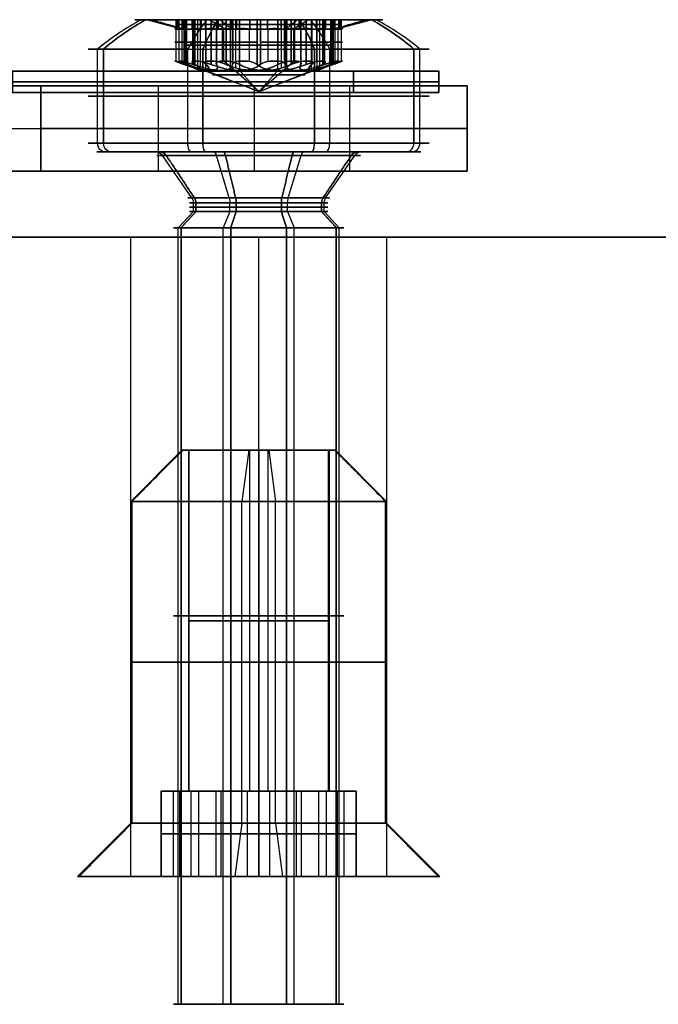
# Model space of a CAD drawing. Header units: millimetres. Extents: x -368 to 368, y -356 to 344.
# Tile 230 of 256: x -139 to -124, y 254 to 277. Entities that reach past the tile are written whole.
import ezdxf

# ---------------------------------------------------------------- set-up
doc = ezdxf.new("R2010")
doc.units = ezdxf.units.MM
doc.layers.add('Livello 01', color=7, linetype='Continuous')

# ---------------------------------------------------------------- blocks, each defined once
blk = doc.blocks.new('MCP139A01_04_BRD24')
at = {"layer": 'Livello 01', "color": 250, "true_color": 0x1e1e1e}
for p, q in [((-69.2, 125, 1), (69.2, 125, 1)), ((79.2, 115, 1), (79.2, -115, 1)), ((74.2, 109.85, 2), (74.2, 109.85)), ((74.2, 105.35, 2), (74.2, 105.35)), ((74.2, 39.85, 2), (74.2, 39.85)), ((74.2, 35.35, 2), (74.2, 35.35)), ((79.2, 0, 2), (0.843, 0, 2)), ((79.2, 0), (0.843, 0)), ((79.2, 0), (79.2, 0, 2)), ((74.2, -35.15, 2), (74.2, -35.15)), ((74.2, -39.65, 2), (74.2, -39.65)), ((74.2, -105.15, 2), (74.2, -105.15)), ((74.2, -109.65, 2), (74.2, -109.65)), ((-69.2, -125, 1), (69.2, -125, 1))]:
    blk.add_line(p, q, dxfattribs=at)
at = {"layer": 'Livello 01', "color": 250, "true_color": 0x1e1e1e, "extrusion": (0, 0, -1)}
for centre, radius, start, end in [((-69.2, 115), 10, 90, 180), ((-69.2, 115, -2), 10, 90, 180), ((-69.2, 115, -1), 10, 90, 180), ((-74.2, 107.6, -1), 2.25, 0, 180), ((-74.2, 107.6, -2), 2.25, 180, 0), ((-74.2, 107.6, -1), 2.25, 180, 0), ((-74.2, 37.6, -1), 2.25, 0, 180), ((-74.2, 37.6, -2), 2.25, 180, 0), ((-74.2, 37.6, -1), 2.25, 180, 0), ((-74.2, -37.4, -1), 2.25, 0, 180), ((-74.2, -37.4, -2), 2.25, 180, 0), ((-74.2, -37.4, -1), 2.25, 180, 0), ((-74.2, -107.4, -1), 2.25, 0, 180), ((-74.2, -107.4, -2), 2.25, 180, 0), ((-74.2, -107.4, -1), 2.25, 180, 0), ((-69.2, -115), 10, 180, 270), ((-69.2, -115, -2), 10, 180, 270), ((-69.2, -115, -1), 10, 180, 270)]:
    blk.add_arc(centre, radius, start, end, dxfattribs=at)
at = {"layer": 'Livello 01', "color": 250, "true_color": 0x1e1e1e}
for centre, start, end in [((74.2, 107.6, 2), 0, 180), ((74.2, 107.6), 0, 180), ((74.2, 107.6), 180, 0), ((74.2, 37.6, 2), 0, 180), ((74.2, 37.6), 0, 180), ((74.2, 37.6), 180, 0), ((74.2, -37.4, 2), 0, 180), ((74.2, -37.4), 0, 180), ((74.2, -37.4), 180, 0), ((74.2, -107.4, 2), 0, 180), ((74.2, -107.4), 0, 180), ((74.2, -107.4), 180, 0)]:
    blk.add_arc(centre, 2.25, start, end, dxfattribs=at)
for points in [[(-69.2, 125, 2), (69.2, 125, 2)], [(-69.2, 125), (69.2, 125)], [(69.2, 125), (69.2, 125, 2)], [(79.2, 115, 2), (79.2, -115, 2)], [(79.2, 115), (79.2, -115)], [(79.2, 115, 2), (79.2, 115)], [(71.95, 107.6, 2), (71.95, 107.6)], [(76.45, 107.6), (76.45, 107.6, 2)], [(71.95, 37.6, 2), (71.95, 37.6)], [(76.45, 37.6), (76.45, 37.6, 2)], [(71.95, -37.4, 2), (71.95, -37.4)], [(76.45, -37.4), (76.45, -37.4, 2)], [(71.95, -107.4, 2), (71.95, -107.4)], [(76.45, -107.4), (76.45, -107.4, 2)], [(79.2, -115), (79.2, -115, 2)], [(69.2, -125, 2), (-69.2, -125, 2)], [(69.2, -125), (-69.2, -125)], [(69.2, -125, 2), (69.2, -125)]]:
    blk.add_open_spline(points, degree=1, dxfattribs=at)
blk = doc.blocks.new('Etichetta-57x20')
at = {"layer": 'Livello 01', "color": 254, "true_color": 0xcad1ee}
for p, q in [((-26.5, 10, 0.25), (26.5, 10, 0.25)), ((0, 10), (0, 10, 0.5)), ((0, -10, 0.5), (0, 10, 0.5)), ((0, -10), (0, 10)), ((-28.5, -8, 0.25), (-28.5, 8, 0.25)), ((28.5, 8, 0.25), (28.5, -8, 0.25)), ((-28.5, 0), (-28.5, 0, 0.5)), ((28.5, 0, 0.5), (-28.5, 0, 0.5)), ((28.5, 0), (-28.5, 0)), ((28.5, 0), (28.5, 0, 0.5)), ((-26.5, -10, 0.25), (26.5, -10, 0.25)), ((0, -10), (0, -10, 0.5))]:
    blk.add_line(p, q, dxfattribs=at)
for centre, start, end in [((-26.5, 8), 90, 180), ((26.5, 8), 360, 90), ((-26.5, -8), 180, 270), ((26.5, -8), 270, 0)]:
    blk.add_arc(centre, 2, start, end, dxfattribs=at)
at = {"layer": 'Livello 01', "color": 254, "true_color": 0xcad1ee, "extrusion": (0, 0, -1)}
for centre, start, end in [((26.5, 8, -0.5), 360, 90), ((26.5, 8, -0.25), 0, 90), ((-26.5, 8, -0.5), 90, 180), ((-26.5, 8, -0.25), 90, 180), ((26.5, -8, -0.5), 270, 0), ((26.5, -8, -0.25), 270, 0), ((-26.5, -8, -0.5), 180, 270), ((-26.5, -8, -0.25), 180, 270)]:
    blk.add_arc(centre, 2, start, end, dxfattribs=at)
at = {"layer": 'Livello 01', "color": 254, "true_color": 0xcad1ee}
for points in [[(-26.5, 10), (26.5, 10)], [(-26.5, 10, 0.5), (-26.5, 10)], [(26.5, 10, 0.5), (-26.5, 10, 0.5)], [(26.5, 10), (26.5, 10, 0.5)], [(-28.5, 8), (-28.5, 8, 0.5)], [(-28.5, -8), (-28.5, 8)], [(-28.5, 8, 0.5), (-28.5, -8, 0.5)], [(28.5, 8, 0.5), (28.5, 8)], [(28.5, 8), (28.5, -8)], [(28.5, -8, 0.5), (28.5, 8, 0.5)], [(-28.5, -8, 0.5), (-28.5, -8)], [(28.5, -8), (28.5, -8, 0.5)], [(-26.5, -10), (-26.5, -10, 0.5)], [(26.5, -10), (-26.5, -10)], [(-26.5, -10, 0.5), (26.5, -10, 0.5)], [(26.5, -10, 0.5), (26.5, -10)]]:
    blk.add_open_spline(points, degree=1, dxfattribs=at)
blk = doc.blocks.new('VTM04X20BTIN0')
at = {"layer": 'Livello 01', "color": 253, "true_color": 0x9da4ac}
for p, q in [((0, 4, 0.2), (0, 4, 2.41)), ((0, 2.55), (0, 3.8)), ((0, 2.787, 3.1), (0, 2.908, 3.1)), ((0, 1.975, 2.891), (0, 2.787, 3.1)), ((0, 1.66, -1.082), (0, 2.388, -0.082)), ((0, 1.621, -1.4), (0, 2, -1.779)), ((0, 2, -20), (0, 2, -1.779)), ((0, -2, -20), (0, 2, -20)), ((0, 1.975, 2.131), (0, 1.975, 2.891)), ((0, 0, 1.412), (0, 1.975, 2.131)), ((-0.875, 1.101, 3.1), (-0.875, 1.726, 3.1)), ((0, 1.621, -1.4), (0, 1.621, -1.2)), ((0.875, 1.101, 3.1), (0.875, 1.726, 3.1)), ((-1.268, 1.463, 3.1), (-0.396, 1.463, 3.1)), ((0.396, 1.463, 3.1), (1.268, 1.463, 3.1)), ((-1.451, 1.137, 2.083), (-1.451, 1.137, 3.1)), ((-1.082, 1.074, 1.967), (-1.082, 1.074, 3.1)), ((1.082, 1.074, 1.967), (1.082, 1.074, 3.1)), ((1.451, 1.137, 2.083), (1.451, 1.137, 3.1)), ((-1.752, -0.823, 3.1), (-1.752, 0.823, 3.1)), ((-1.751, 0.837, 2.118), (-1.751, 0.837, 2.882)), ((1.751, 0.837, 2.118), (1.751, 0.837, 2.882)), ((1.65, -0.613, 3.1), (1.65, 0.613, 3.1)), ((-2, 0, -20), (2, 0, -20)), ((0, 0, 1.412), (0, -1.975, 2.131)), ((2.55, 0), (3.8, 0)), ((2.787, 0, 3.1), (2.908, 0, 3.1)), ((-3.8, 0), (-2.55, 0)), ((-2.908, 0, 3.1), (-2.787, 0, 3.1)), ((-1.936, 0, 2.881), (-1.936, 0, 3.1)), ((-1.936, 0, 3.1), (-1.364, 0, 3.1)), ((1.364, 0, 3.1), (1.935, 0, 3.1)), ((-1.751, -0.838, 2.118), (-1.751, -0.838, 2.882)), ((1.751, -0.838, 2.118), (1.751, -0.838, 2.882)), ((-1.451, -1.138, 2.083), (-1.451, -1.138, 3.1)), ((-1.082, -1.074, 1.967), (-1.082, -1.074, 3.1)), ((-0.875, -1.726, 3.1), (-0.875, -1.101, 3.1)), ((0.875, -1.726, 3.1), (0.875, -1.101, 3.1)), ((1.082, -1.074, 1.967), (1.082, -1.074, 3.1)), ((1.451, -1.138, 2.083), (1.451, -1.138, 3.1)), ((-1.268, -1.463, 3.1), (-0.396, -1.463, 3.1)), ((0.396, -1.463, 3.1), (1.268, -1.463, 3.1)), ((0, -1.621, -1.4), (0, -2, -1.779)), ((0, -1.621, -1.4), (0, -1.621, -1.2)), ((0, -1.66, -1.082), (0, -2.388, -0.082)), ((0, -1.975, 2.891), (0, -2.787, 3.1)), ((0, -1.975, 2.131), (0, -1.975, 2.891)), ((0, -2, -20), (0, -2, -1.779)), ((0, -3.8), (0, -2.55)), ((0, -2.908, 3.1), (0, -2.787, 3.1)), ((0, -4, 0.2), (0, -4, 2.41))]:
    blk.add_line(p, q, dxfattribs=at)
for centre, radius, start, end in [((0, 0, 0.2), 4, 0, 180), ((0, 0, 2.41), 4, 90, 180), ((0, 0, 1.305), 4, 0, 180), ((0, 0), 3.8, 0, 180), ((0, 0), 2.55, 0, 180), ((0, 0, -1.779), 2, 0, 180), ((0, 0, -20), 2, 0, 180), ((0, 0, -10.889), 2, 0, 180), ((0, 0, 2.881), 1.935, 94.7362, 145.2638), ((0, 0, 2.991), 1.936, 94.7362, 145.2638), ((0, 1.675, 2.575), 0.3, 10.4154, 169.5846), ((0, 0, 2.881), 1.935, 34.7362, 85.2638), ((0, 0, 2.991), 1.936, 34.7362, 85.2638), ((0, 0, -1.082), 1.66, 0, 180), ((0, 0, -1.4), 1.621, 0, 180), ((0, 0, -1.3), 1.621, 0, 180), ((0, 0, -1.2), 1.621, 0, 180), ((-1.082, 1.874, 2.504), 0.8, 250.4154, 349.5846), ((1.082, 1.874, 2.504), 0.8, 190.4154, 289.5846), ((-1.451, 0.837, 2.575), 0.3, 70.4154, 229.5846), ((0, 0, 1.808), 1.086, 0, 180), ((1.451, 0.837, 2.575), 0.3, 310.4154, 109.5846), ((0, 0, 2.881), 1.935, 154.7362, 180), ((0, 0, 2.991), 1.936, 154.7362, 205.2638), ((0, 0, 2.881), 1.935, 360, 25.2638), ((0, 0, 2.991), 1.936, 0, 25.2638), ((-2.164, 0, 2.504), 0.8, 0, 49.5846), ((2.164, 0, 2.504), 0.8, 130.4154, 180), ((0, 0, 0.2), 4, 180, 0), ((0, 0, 1.305), 4, 180, 0), ((0, 0), 3.8, 180, 0), ((0, 0), 2.55, 180, 0), ((0, 0), 2.55, 180, 0), ((0, 0, -20), 2, 180, 0), ((0, 0, -10.889), 2, 180, 0), ((0, 0, -1.082), 1.66, 180, 0), ((0, 0, -1.3), 1.621, 180, 0), ((0, 0, 1.808), 1.086, 180, 0), ((0, 0, 2.881), 1.936, 334.7362, 0), ((0, 0, 2.991), 1.936, 334.7362, 0), ((0, 0, 2.41), 4, 180, 270), ((0, 0, 2.881), 1.935, 180, 205.2638), ((-2.164, 0, 2.504), 0.8, 310.4154, 0), ((2.164, 0, 2.504), 0.8, 180, 229.5846), ((-1.451, -0.838, 2.575), 0.3, 130.4154, 289.5846), ((1.451, -0.838, 2.575), 0.3, 250.4154, 49.5846), ((0, 0, 2.881), 1.936, 214.7362, 265.2638), ((0, 0, 2.991), 1.936, 214.7362, 265.2638), ((-1.082, -1.874, 2.504), 0.8, 10.4154, 109.5846), ((0, 0, 2.881), 1.936, 274.7362, 325.2638), ((0, 0, 2.991), 1.936, 274.7362, 325.2638), ((1.082, -1.874, 2.504), 0.8, 70.4154, 169.5846), ((0, -1.675, 2.575), 0.3, 190.4154, 349.5846)]:
    blk.add_arc(centre, radius, start, end, dxfattribs=at)
at = {"layer": 'Livello 01', "color": 253, "true_color": 0x9da4ac, "extrusion": (-1, 0, 0)}
for centre, radius, start, end in [((0, -2.713), 6.5, 116.5761, 127.9799), ((0, -2.713), 6.5, 116.5761, 127.9799), ((0, -2.713), 6.5, 123.4184, 127.9799), ((1.821, -1.2), 0.2, 143.9126, 180), ((2.55, -0.2), 0.2, 90, 143.9126), ((0, -2.713), 6.5, 52.0201, 63.4239), ((0, -2.713), 6.5, 52.0201, 63.4239), ((3.8, 0.2), 0.2, 270, 0)]:
    blk.add_arc(centre, radius, start, end, dxfattribs=at)
at = {"layer": 'Livello 01', "color": 253, "true_color": 0x9da4ac, "extrusion": (0, 0, -1)}
for centre, radius, start, end in [((0, 0, -2.41), 4, 90, 180), ((0, 0, -3.1), 2.908, 270, 90), ((0, 0, -3.1), 2.787, 360, 180), ((0, 0, -3.1), 2.908, 90, 270), ((0, 0), 2.55, 360, 180), ((0, 0, 0.082), 2.388, 360, 180), ((0, 0, -3.1), 1.935, 34.7362, 85.2638), ((0, 1.675, -3.1), 0.3, 10.4154, 57.8119), ((0, 1.675, -3.1), 0.3, 122.1881, 169.5846), ((0, 0, -3.1), 1.935, 94.7362, 145.2638), ((0, 0, 1.2), 1.621, 360, 180), ((1.082, 1.874, -3.1), 0.8, 190.4154, 289.5846), ((-1.082, 1.874, -3.1), 0.8, 250.4154, 349.5846), ((1.451, 0.837, -3.1), 0.3, 62.1881, 109.5846), ((-1.451, 0.837, -3.1), 0.3, 70.4154, 117.8119), ((0, 0, -3.1), 1.935, 334.7362, 25.2638), ((1.451, 0.837, -3.1), 0.3, 310.4154, 357.8119), ((-1.451, 0.837, -3.1), 0.3, 182.1881, 229.5846), ((0, 0, -3.1), 1.935, 154.7362, 180), ((2.164, 0, -3.1), 0.8, 130.4154, 180), ((-2.164, 0, -3.1), 0.8, 360, 49.5846), ((0, 0, -3.1), 2.787, 180, 360), ((0, 0, 0.082), 2.388, 180, 360), ((0, 0, 1.779), 2, 180, 360), ((0, 0, 1.2), 1.621, 180, 360), ((0, 0, 1.4), 1.621, 180, 360), ((0, 0, -2.41), 4, 180, 270), ((0, 0, -3.1), 1.936, 180, 205.2638), ((2.164, 0, -3.1), 0.8, 180, 229.5846), ((-2.164, 0, -3.1), 0.8, 310.4154, 0), ((1.451, -0.838, -3.1), 0.3, 2.1881, 49.5846), ((-1.451, -0.838, -3.1), 0.3, 130.4154, 177.8119), ((1.451, -0.838, -3.1), 0.3, 250.4154, 297.8119), ((0, 0, -3.1), 1.936, 274.7362, 325.2638), ((1.082, -1.874, -3.1), 0.8, 70.4154, 169.5846), ((0, 0, -3.1), 1.936, 214.7362, 265.2638), ((-1.082, -1.874, -3.1), 0.8, 10.4154, 109.5846), ((-1.451, -0.838, -3.1), 0.3, 242.1881, 289.5846), ((0, -1.675, -3.1), 0.3, 302.1881, 349.5846), ((0, -1.675, -3.1), 0.3, 190.4154, 237.8119)]:
    blk.add_arc(centre, radius, start, end, dxfattribs=at)
at = {"layer": 'Livello 01', "color": 253, "true_color": 0x9da4ac, "extrusion": (1, 0, 0)}
for centre, start, end in [((3.8, 0.2), 270, 0), ((2.55, -0.2), 90, 143.9126), ((1.821, -1.2), 143.9126, 180)]:
    blk.add_arc(centre, 0.2, start, end, dxfattribs=at)
at = {"layer": 'Livello 01', "color": 253, "true_color": 0x9da4ac, "extrusion": (0, -1, 0)}
for centre, radius, start, end in [((0, -2.713), 6.5, 116.5761, 127.9799), ((1.821, -1.2), 0.2, 143.9126, 180), ((2.55, -0.2), 0.2, 90, 143.9126), ((0, -2.713), 6.5, 52.0201, 63.4239), ((3.8, 0.2), 0.2, 270, 360), ((-2.55, -0.2), 0.2, 36.0874, 90), ((-1.821, -1.2), 0.2, 0, 36.0874)]:
    blk.add_arc(centre, radius, start, end, dxfattribs=at)
at = {"layer": 'Livello 01', "color": 253, "true_color": 0x9da4ac, "extrusion": (0, 1, 0)}
blk.add_arc((3.8, 0.2), 0.2, 270, 0, dxfattribs=at)
at = {"layer": 'Livello 01', "color": 253, "true_color": 0x9da4ac}
for points, knots in [([(0.295, 1.729, 2.051), (0.283, 1.796, 2.074), (0.247, 1.858, 2.094), (0.141, 1.949, 2.123), (0.071, 1.975, 2.131), (-0.072, 1.975, 2.131), (-0.141, 1.949, 2.123), (-0.248, 1.858, 2.094), (-0.283, 1.796, 2.074), (-0.295, 1.729, 2.051)], [0, 0, 0, 0, 0.2175552, 0.2175552, 0.4351104, 0.4351104, 0.6526656, 0.6526656, 0.8702209, 0.8702209, 0.8702209, 0.8702209]), ([(-0.16, 1.929, 2.881), (-0.112, 1.959, 2.888), (-0.056, 1.975, 2.891), (0.056, 1.975, 2.891), (0.112, 1.959, 2.888), (0.16, 1.929, 2.881)], [0, 0, 0, 0, 0.1712364, 0.1712364, 0.3424729, 0.3424729, 0.3424729, 0.3424729]), ([(-1.35, 1.12, 2.051), (-1.244, 1.082, 2.012), (-1.13, 1.067, 1.977), (-0.898, 1.087, 1.924), (-0.782, 1.123, 1.908), (-0.579, 1.241, 1.909), (-0.49, 1.323, 1.925), (-0.359, 1.512, 1.977), (-0.315, 1.618, 2.012), (-0.295, 1.729, 2.051)], [-1.432609, -1.432609, -1.432609, -1.432609, -1.074457, -1.074457, -0.716305, -0.716305, -0.358152, -0.358152, 0, 0, 0, 0]), ([(0.295, 1.729, 2.051), (0.315, 1.618, 2.012), (0.359, 1.512, 1.977), (0.492, 1.321, 1.924), (0.581, 1.239, 1.908), (0.785, 1.122, 1.909), (0.901, 1.086, 1.925), (1.13, 1.067, 1.977), (1.244, 1.082, 2.012), (1.35, 1.12, 2.051)], [-1.432609, -1.432609, -1.432609, -1.432609, -1.074457, -1.074457, -0.716305, -0.716305, -0.358152, -0.358152, 0, 0, 0, 0]), ([(-1.35, 1.12, 2.051), (-1.414, 1.143, 2.074), (-1.486, 1.143, 2.094), (-1.617, 1.097, 2.123), (-1.675, 1.049, 2.131), (-1.746, 0.925, 2.131), (-1.758, 0.852, 2.123), (-1.733, 0.714, 2.094), (-1.697, 0.653, 2.074), (-1.645, 0.609, 2.051)], [0, 0, 0, 0, 0.2175552, 0.2175552, 0.4351104, 0.4351104, 0.6526656, 0.6526656, 0.8702209, 0.8702209, 0.8702209, 0.8702209]), ([(-1.75, 0.826, 2.881), (-1.753, 0.882, 2.888), (-1.739, 0.939, 2.891), (-1.683, 1.036, 2.891), (-1.64, 1.077, 2.888), (-1.591, 1.103, 2.881)], [0, 0, 0, 0, 0.1712364, 0.1712364, 0.3424729, 0.3424729, 0.3424729, 0.3424729]), ([(1.645, 0.609, 2.051), (1.697, 0.653, 2.074), (1.733, 0.715, 2.094), (1.758, 0.852, 2.123), (1.746, 0.926, 2.131), (1.674, 1.05, 2.131), (1.617, 1.097, 2.123), (1.485, 1.144, 2.094), (1.414, 1.143, 2.074), (1.35, 1.12, 2.051)], [0, 0, 0, 0, 0.2175552, 0.2175552, 0.4351104, 0.4351104, 0.6526656, 0.6526656, 0.8702209, 0.8702209, 0.8702209, 0.8702209]), ([(1.591, 1.103, 2.881), (1.64, 1.077, 2.888), (1.682, 1.036, 2.891), (1.738, 0.939, 2.891), (1.753, 0.882, 2.888), (1.75, 0.826, 2.881)], [0, 0, 0, 0, 0.1712364, 0.1712364, 0.3424729, 0.3424729, 0.3424729, 0.3424729]), ([(-1.364, 0, 1.909), (-1.364, 0.118, 1.909), (-1.391, 0.236, 1.925), (-1.489, 0.444, 1.977), (-1.559, 0.536, 2.012), (-1.645, 0.609, 2.051)], [-0.7162915, -0.7162915, -0.7162915, -0.7162915, -0.3581457, -0.3581457, 0, 0, 0, 0]), ([(1.645, 0.609, 2.051), (1.559, 0.536, 2.012), (1.489, 0.445, 1.977), (1.39, 0.235, 1.924), (1.364, 0.117, 1.909), (1.364, 0, 1.909)], [-0.7163168, -0.7163168, -0.7163168, -0.7163168, -0.3581584, -0.3581584, 0, 0, 0, 0]), ([(-1.645, -0.609, 2.051), (-1.559, -0.536, 2.012), (-1.489, -0.445, 1.977), (-1.39, -0.235, 1.924), (-1.364, -0.117, 1.909), (-1.364, 0, 1.909)], [-0.7163168, -0.7163168, -0.7163168, -0.7163168, -0.3581584, -0.3581584, 0, 0, 0, 0]), ([(1.364, 0, 1.909), (1.364, -0.118, 1.909), (1.391, -0.236, 1.925), (1.489, -0.444, 1.977), (1.559, -0.536, 2.012), (1.645, -0.609, 2.051)], [-0.7162915, -0.7162915, -0.7162915, -0.7162915, -0.3581457, -0.3581457, 0, 0, 0, 0]), ([(-1.35, -1.12, 2.051), (-1.414, -1.143, 2.074), (-1.485, -1.144, 2.094), (-1.617, -1.097, 2.123), (-1.674, -1.05, 2.131), (-1.746, -0.926, 2.131), (-1.758, -0.852, 2.123), (-1.733, -0.715, 2.094), (-1.697, -0.653, 2.074), (-1.645, -0.609, 2.051)], [-0.8702209, -0.8702209, -0.8702209, -0.8702209, -0.6526656, -0.6526656, -0.4351104, -0.4351104, -0.2175552, -0.2175552, 0, 0, 0, 0]), ([(1.645, -0.609, 2.051), (1.697, -0.653, 2.074), (1.733, -0.714, 2.094), (1.758, -0.852, 2.123), (1.746, -0.925, 2.131), (1.675, -1.049, 2.131), (1.617, -1.097, 2.123), (1.486, -1.143, 2.094), (1.414, -1.143, 2.074), (1.35, -1.12, 2.051)], [-0.8702209, -0.8702209, -0.8702209, -0.8702209, -0.6526656, -0.6526656, -0.4351104, -0.4351104, -0.2175552, -0.2175552, 0, 0, 0, 0]), ([(-1.75, -0.826, 2.881), (-1.753, -0.882, 2.888), (-1.738, -0.939, 2.891), (-1.682, -1.036, 2.891), (-1.64, -1.077, 2.888), (-1.591, -1.103, 2.881)], [-0.3424729, -0.3424729, -0.3424729, -0.3424729, -0.1712364, -0.1712364, 0, 0, 0, 0]), ([(1.591, -1.103, 2.881), (1.64, -1.077, 2.888), (1.683, -1.036, 2.891), (1.739, -0.939, 2.891), (1.753, -0.882, 2.888), (1.75, -0.826, 2.881)], [-0.3424729, -0.3424729, -0.3424729, -0.3424729, -0.1712364, -0.1712364, 0, 0, 0, 0]), ([(-0.295, -1.729, 2.051), (-0.315, -1.618, 2.012), (-0.359, -1.512, 1.977), (-0.492, -1.321, 1.924), (-0.581, -1.239, 1.908), (-0.785, -1.122, 1.909), (-0.901, -1.086, 1.925), (-1.13, -1.067, 1.977), (-1.244, -1.082, 2.012), (-1.35, -1.12, 2.051)], [-1.432609, -1.432609, -1.432609, -1.432609, -1.074457, -1.074457, -0.716305, -0.716305, -0.358152, -0.358152, 0, 0, 0, 0]), ([(1.35, -1.12, 2.051), (1.244, -1.082, 2.012), (1.13, -1.067, 1.977), (0.898, -1.087, 1.924), (0.782, -1.123, 1.908), (0.579, -1.241, 1.909), (0.49, -1.323, 1.925), (0.359, -1.512, 1.977), (0.315, -1.618, 2.012), (0.295, -1.729, 2.051)], [-1.432609, -1.432609, -1.432609, -1.432609, -1.074457, -1.074457, -0.716305, -0.716305, -0.358152, -0.358152, 0, 0, 0, 0]), ([(0.295, -1.729, 2.051), (0.283, -1.796, 2.074), (0.248, -1.858, 2.094), (0.141, -1.949, 2.123), (0.072, -1.975, 2.131), (-0.071, -1.975, 2.131), (-0.141, -1.949, 2.123), (-0.247, -1.858, 2.094), (-0.283, -1.796, 2.074), (-0.295, -1.729, 2.051)], [-0.8702209, -0.8702209, -0.8702209, -0.8702209, -0.6526656, -0.6526656, -0.4351104, -0.4351104, -0.2175552, -0.2175552, 0, 0, 0, 0]), ([(-0.16, -1.929, 2.881), (-0.112, -1.959, 2.888), (-0.056, -1.975, 2.891), (0.056, -1.975, 2.891), (0.112, -1.959, 2.888), (0.16, -1.929, 2.881)], [-0.3424729, -0.3424729, -0.3424729, -0.3424729, -0.1712364, -0.1712364, 0, 0, 0, 0])]:
    blk.add_open_spline(points, degree=3, knots=knots, dxfattribs=at)
for points in [[(-0.16, 1.929, 3.1), (-0.16, 1.929, 2.881)], [(0.16, 1.929, 2.881), (0.16, 1.929, 3.1)], [(-0.295, 1.729, 2.051), (-0.295, 1.729, 3.1)], [(0.295, 1.729, 3.1), (0.295, 1.729, 2.051)], [(-1.591, 1.103, 2.881), (-1.591, 1.103, 3.1)], [(-1.35, 1.12, 3.1), (-1.35, 1.12, 2.051)], [(1.35, 1.12, 2.051), (1.35, 1.12, 3.1)], [(1.591, 1.103, 3.1), (1.591, 1.103, 2.881)], [(-1.75, 0.826, 3.1), (-1.75, 0.826, 2.881)], [(1.75, 0.826, 2.881), (1.75, 0.826, 3.1)], [(-1.645, 0.609, 2.051), (-1.645, 0.609, 3.1)], [(1.645, 0.609, 3.1), (1.645, 0.609, 2.051)], [(0, 0, 1.412), (-1.364, 0, 1.909)], [(0, 0, 1.412), (1.364, 0, 1.909)], [(1.621, 0, -1.2), (1.621, 0, -1.4)], [(1.621, 0, -1.4), (2, 0, -1.779)], [(2.388, 0, -0.082), (1.66, 0, -1.082)], [(1.935, 0, 2.881), (1.935, 0, 3.1)], [(1.935, 0, 2.881), (2.787, 0, 3.1)], [(2, 0, -1.779), (2, 0, -20)], [(4, 0, 2.41), (4, 0, 0.2)], [(-4, 0, 0.2), (-4, 0, 2.41)], [(-2.787, 0, 3.1), (-1.936, 0, 2.881)], [(-1.66, 0, -1.082), (-2.388, 0, -0.082)], [(-2, 0, -1.779), (-1.621, 0, -1.4)], [(-2, 0, -20), (-2, 0, -1.779)], [(-1.621, 0, -1.4), (-1.621, 0, -1.2)], [(-1.364, 0, 1.909), (-1.364, 0, 3.1)], [(1.364, 0, 1.909), (1.364, 0, 3.1)], [(-1.645, -0.609, 3.1), (-1.645, -0.609, 2.051)], [(1.645, -0.609, 2.051), (1.645, -0.609, 3.1)], [(-1.75, -0.826, 2.881), (-1.75, -0.826, 3.1)], [(1.75, -0.826, 3.1), (1.75, -0.826, 2.881)], [(-1.591, -1.103, 3.1), (-1.591, -1.103, 2.881)], [(-1.35, -1.12, 2.051), (-1.35, -1.12, 3.1)], [(1.35, -1.12, 3.1), (1.35, -1.12, 2.051)], [(1.591, -1.103, 2.881), (1.591, -1.103, 3.1)], [(-0.295, -1.729, 3.1), (-0.295, -1.729, 2.051)], [(0.295, -1.729, 2.051), (0.295, -1.729, 3.1)], [(-0.16, -1.929, 2.881), (-0.16, -1.929, 3.1)], [(0.16, -1.929, 3.1), (0.16, -1.929, 2.881)]]:
    blk.add_open_spline(points, degree=1, dxfattribs=at)
blk = doc.blocks.new('Bussola Legno M4x10 Svasata')
at = {"layer": 'Livello 01', "color": 253, "true_color": 0x9da4ac}
for p, q in [((-1.8, 10), (-3, 8.8)), ((-1.8, 10), (-1.65, 10)), ((-1.65, 10), (-1.65, 2)), ((0, 10, -1.8), (0, 10, -1.65)), ((0, 10, 1.65), (0, 10, 1.8)), ((1.65, 10), (1.8, 10)), ((1.65, 10), (1.65, 2)), ((1.8, 10), (3, 8.8)), ((-3, 1.25), (-3, 8.8)), ((3, 1.25), (3, 8.8)), ((-2, 0), (-2, 2)), ((-2, 2), (-1.65, 2)), ((-1, 0, -1.732), (-1, 2, -1.732)), ((-1, 0, 1.732), (-1, 2, 1.732)), ((0, 2, 2.309), (0, 2, 1.65)), ((0, 2, -1.65), (0, 2, -2.309)), ((1, 0, 1.732), (1, 2, 1.732)), ((1, 0, -1.732), (1, 2, -1.732)), ((1.65, 2), (2, 2)), ((2, 0), (2, 2)), ((-3, 1.25), (-4.25, 0)), ((3, 1.25), (4.25, 0)), ((0, 1, -2.309), (-2, 1, -1.155)), ((-2, 1, -1.155), (-2, 1, 1.155)), ((-2, 1, 1.155), (0, 1, 2.309)), ((0, 1, 2.309), (2, 1, 1.155)), ((2, 1, -1.155), (0, 1, -2.309)), ((2, 1, 1.155), (2, 1, -1.155)), ((-4.25, 0), (-2, 0)), ((0, 0, -4.25), (0, 0, -2.309)), ((0, 0, 2.309), (0, 0, 4.25)), ((2, 0), (4.25, 0))]:
    blk.add_line(p, q, dxfattribs=at)
at = {"layer": 'Livello 01', "color": 253, "true_color": 0x9da4ac, "extrusion": (0, 1, 0)}
for centre, radius, start, end in [((0, 0, 10), 1.8, 270, 90), ((0, 0, 8.8), 3, 90, 270), ((0, 0, 5.025), 3, 270, 90), ((0, 0, 5.025), 3, 90, 270), ((0, 0, 2), 1.65, 270, 90), ((0, 0, 2), 1.65, 90, 270), ((0, 0, 1.25), 3, 270, 90), ((0, 0), 4.25, 270, 90), ((0, 0), 4.25, 90, 270)]:
    blk.add_arc(centre, radius, start, end, dxfattribs=at)
at = {"layer": 'Livello 01', "color": 253, "true_color": 0x9da4ac, "extrusion": (0, -1, 0)}
for centre, radius, start, end in [((0, 0, -10), 1.65, 90, 270), ((0, 0, -10), 1.8, 270, 90), ((0, 0, -10), 1.65, 270, 90), ((0, 0, -8.8), 3, 90, 270), ((0, 0, -6), 1.65, 90, 270), ((0, 0, -6), 1.65, 270, 90), ((0, 0, -1.25), 3, 270, 90)]:
    blk.add_arc(centre, radius, start, end, dxfattribs=at)
at = {"layer": 'Livello 01', "color": 253, "true_color": 0x9da4ac}
for points in [[(0, 10, 1.8), (0, 8.8, 3)], [(0, 8.8, -3), (0, 10, -1.8)], [(0, 2, 1.65), (0, 10, 1.65)], [(0, 10, -1.65), (0, 2, -1.65)], [(0, 1.25, -3), (0, 8.8, -3)], [(0, 8.8, 3), (0, 1.25, 3)], [(-2, 2, -1.155), (0, 2, -2.309)], [(-2, 0, -1.155), (-2, 2, -1.155)], [(-2, 2, 1.155), (-2, 2, -1.155)], [(-2, 0, 1.155), (-2, 2, 1.155)], [(0, 2, 2.309), (-2, 2, 1.155)], [(0, 2, 2.309), (0, 0, 2.309)], [(2, 2, 1.155), (0, 2, 2.309)], [(0, 2, -2.309), (2, 2, -1.155)], [(0, 0, -2.309), (0, 2, -2.309)], [(2, 0, 1.155), (2, 2, 1.155)], [(2, 2, -1.155), (2, 2, 1.155)], [(2, 0, -1.155), (2, 2, -1.155)], [(0, 1.25, 3), (0, 0, 4.25)], [(0, 0, -4.25), (0, 1.25, -3)], [(-2, 0, -1.155), (0, 0, -2.309)], [(0, 0, 2.309), (-2, 0, 1.155)], [(2, 0, 1.155), (0, 0, 2.309)], [(0, 0, -2.309), (2, 0, -1.155)], [(2, 0, -1.155), (2, 0, 1.155)], [(-2, 0, 1.155), (-2, 0, -1.155)]]:
    blk.add_open_spline(points, degree=1, dxfattribs=at)
blk = doc.blocks.new('MCP144A19_03')
at = {"layer": 'Livello 01', "color": 253, "true_color": 0x999999}
for p, q in [((74.2, 110.4, 15), (74.2, 110.4)), ((74.2, 104.4, 15), (74.2, 104.4)), ((74.2, 40.4, 15), (74.2, 40.4)), ((74.2, 34.4, 15), (74.2, 34.4)), ((100, -0.25), (67.5, -0.25)), ((74.2, -34.4, 15), (74.2, -34.4)), ((74.2, -40.4, 15), (74.2, -40.4)), ((74.2, -104.4, 15), (74.2, -104.4)), ((74.2, -110.4, 15), (74.2, -110.4))]:
    blk.add_line(p, q, dxfattribs=at)
for centre, start, end in [((74.2, 107.4), 0, 180), ((74.2, 107.4), 180, 0), ((74.2, 37.4), 360, 180), ((74.2, 37.4), 180, 0), ((74.2, -37.4), 0, 180), ((74.2, -37.4), 180, 0), ((74.2, -107.4), 0, 180), ((74.2, -107.4), 180, 0)]:
    blk.add_arc(centre, 3, start, end, dxfattribs=at)
for points in [[(-100, 274.75), (100, 274.75)], [(71.2, 107.4, 15), (71.2, 107.4)], [(77.2, 107.4), (77.2, 107.4, 15)], [(71.2, 37.4, 15), (71.2, 37.4)], [(77.2, 37.4), (77.2, 37.4, 15)], [(71.2, -37.4, 15), (71.2, -37.4)], [(77.2, -37.4), (77.2, -37.4, 15)], [(71.2, -107.4, 15), (71.2, -107.4)], [(77.2, -107.4), (77.2, -107.4, 15)], [(100, -275.25), (-100, -275.25)]]:
    blk.add_open_spline(points, degree=1, dxfattribs=at)
blk = doc.blocks.new('MCP144A18_02')
at = {"layer": 'Livello 01', "color": 253, "true_color": 0x999999}
for p, q in [((-28.5, -100, 7.5), (-28.5, 100, 7.5)), ((28.5, 100, 7.5), (28.5, -100, 7.5))]:
    blk.add_line(p, q, dxfattribs=at)
for points in [[(-28.5, -100), (-28.5, 100)], [(-28.5, 100, 15), (-28.5, -100, 15)], [(28.5, 100), (28.5, -100)], [(28.5, -100, 15), (28.5, 100, 15)]]:
    blk.add_open_spline(points, degree=1, dxfattribs=at)
blk = doc.blocks.new('MCA144A01_04')
at = {"layer": 'Livello 01'}
blk.add_blockref('MCP144A19_03', (-207.5, 0.25, -568), dxfattribs=at)
at = {"layer": 'Livello 01', "extrusion": (-3.08781e-16, 1, -2.22045e-16), "rotation": 90}
blk.add_blockref('MCP144A18_02', (207.5, -596.5, 170.25), dxfattribs=at)
at = {"layer": 'Livello 01', "extrusion": (0.991369, -0.131104, 2.7516e-17), "rotation": 180}
blk.add_blockref('Bussola Legno M4x10 Svasata', (89.245, -553, -146.263), dxfattribs=at)
at = {"layer": 'Livello 01', "extrusion": (-4.66587e-16, 1, 1.06317e-16), "rotation": 180}
blk.add_blockref('Bussola Legno M4x10 Svasata', (133.3, -553, 37.65), dxfattribs=at)
at = {"layer": 'Livello 01', "extrusion": (-2.24979e-17, 1, -1.06317e-16), "rotation": 180}
blk.add_blockref('Bussola Legno M4x10 Svasata', (133.3, -553, -37.65), dxfattribs=at)
at = {"layer": 'Livello 01', "extrusion": (-0.991369, -0.131104, -2.7516e-17), "rotation": 180}
blk.add_blockref('Bussola Legno M4x10 Svasata', (89.245, -553, 146.263), dxfattribs=at)
at = {"layer": 'Livello 01', "extrusion": (3.13922e-16, -1, -8.32667e-17), "rotation": 270}
blk.add_blockref('MCP144A18_02', (-207.5, -596.5, 144.75), dxfattribs=at)

msp = doc.modelspace()

# ---------------------------------------------------------------- block references
at = {"layer": 'Livello 01', "extrusion": (0, -1, -5.55112e-16)}
msp.add_blockref('MCA144A01_04', (0, -284.03, 295.97), dxfattribs=at)
at = {"layer": 'Livello 01', "extrusion": (5.54694e-18, 1, 4.69555e-16), "rotation": 204.57624629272}
msp.add_blockref('VTM04X20BTIN0', (133.3, -175.88, 274.03), dxfattribs=at)
at = {"layer": 'Livello 01', "extrusion": (5.54694e-18, 1, 5.29646e-16), "rotation": 335.42375370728}
msp.add_blockref('VTM04X20BTIN0', (133.3, -391.68, 274.03), dxfattribs=at)
at = {"layer": 'Livello 01', "extrusion": (4.1209e-17, 1, 5.01954e-16), "rotation": 250.9141655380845}
msp.add_blockref('VTM04X20BTIN0', (133.3, -246.38, 274.03), dxfattribs=at)
at = {"layer": 'Livello 01', "extrusion": (4.1209e-17, 1, 4.97247e-16), "rotation": 289.0858344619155}
msp.add_blockref('VTM04X20BTIN0', (133.3, -321.18, 274.03), dxfattribs=at)
at = {"layer": 'Livello 01', "extrusion": (1.37883e-32, -1, -5.4194e-16), "rotation": 90}
msp.add_blockref('Etichetta-57x20', (-139.077, -212.044, -275.921), dxfattribs=at)
at = {"layer": 'Livello 01', "extrusion": (-1.2326e-32, 1, 5.55112e-16), "rotation": 180}
msp.add_blockref('MCP139A01_04_BRD24', (207.611, -283.502, 273.58), dxfattribs=at)

doc.saveas('drawing.dxf')
